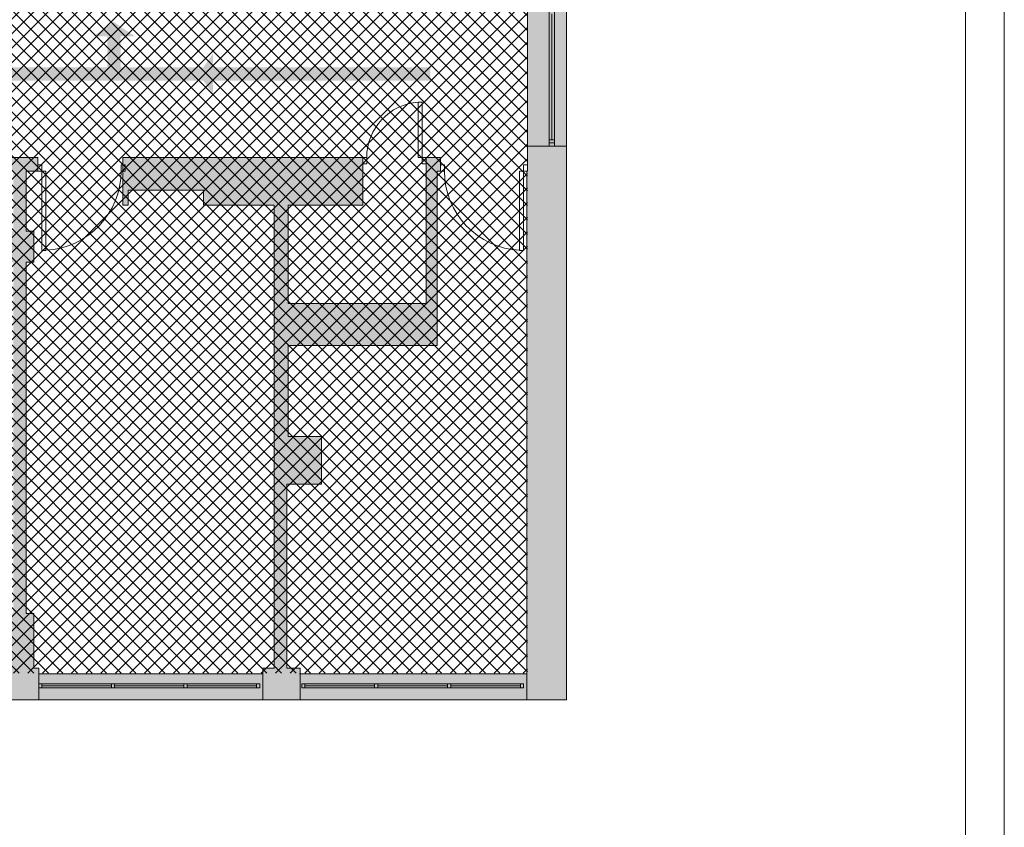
# Paper-space layout 'AP-10 STREFY POŻAROWE I EWAKUACJA - PIĘTRO 8' of a CAD drawing. Header units: millimetres. Extents: x 0 to 594, y 0 to 450.
# Tile 12 of 14: x 470 to 594, y 117 to 219. Entities that reach past the tile are written whole.
import ezdxf
from ezdxf.xclip import XClip

# ---------------------------------------------------------------- set-up
doc = ezdxf.new("R2010")
doc.units = ezdxf.units.MM
doc.header["$MEASUREMENT"] = 0
doc.header["$XCLIPFRAME"] = 0
doc.layers.add('A_Arkusz_Nr_pióra__1', color=7, linetype='Continuous', lineweight=20)
doc.layers.add('A_podkład_Nr_pióra__2', color=8, linetype='Continuous', lineweight=13)
for name, color, linetype, lineweight, true_color in [('A_podkład_Nr_pióra__254', 7, 'Continuous', 5, 0xfdfdfd), ('A_ppoż proj_Nr_pióra__104', 7, 'Continuous', 5, 0x006532), ('A_ppoż proj_Nr_pióra__31', 7, 'Continuous', 5, 0xfecb65)]:
    doc.layers.add(name, color=color, linetype=linetype, lineweight=lineweight, true_color=true_color)
doc.layers.add('A_podrys', color=7, linetype='Continuous')

# ---------------------------------------------------------------- blocks, each defined once
blk = doc.blocks.new('Rysunek_1_1', base_point=(-1569.58, -182.91))
at = {"layer": 'A_podkład_Nr_pióra__254', "linetype": 'Continuous', "lineweight": 5, "true_color": 0xfdfdfd}
blk.add_hatch(color=7, dxfattribs=at).paths.add_polyline_path([(104.47, 136.57), (93.31, 136.57), (93.31, 133.27), (335.72, 133.27), (339.82, 133.27), (368.42, 133.27), (373.02, 133.27), (401.62, 133.27), (405.82, 133.27), (533.72, 133.27), (538.72, 133.27), (538.72, 199.97), (538.72, 203.12), (538.72, 227.67), (538.02, 227.67), (538.02, 230.27), (538.02, 260.47), (538.72, 260.47), (538.72, 286.02), (538.72, 288.57), (538.72, 355.07), (533.32, 355.07), (406.22, 355.07), (402.32, 355.07), (373.25, 355.07), (306.92, 355.07), (303.02, 355.07), (208.32, 355.07), (203.72, 355.07), (196.12, 355.07), (196.12, 351.77), (203.72, 351.77), (203.72, 351.07), (204.22, 351.07), (204.22, 344.17), (204.22, 299.87), (204.22, 295.97), (204.22, 295.37), (204.02, 295.37), (204.02, 293.67), (204.02, 286.87), (207.83, 286.87), (207.83, 288.57), (205.92, 288.57), (205.92, 293.67), (205.92, 295.97), (208.02, 295.97), (208.02, 299.87), (205.92, 299.87), (205.92, 344.17), (208.02, 344.17), (208.02, 351.07), (208.32, 351.07), (208.32, 351.77), (236.92, 351.77), (236.92, 351.07), (238.62, 351.07), (238.62, 292.77), (238.22, 292.77), (230.02, 292.77), (230.02, 290.87), (220.52, 290.97), (220.52, 292.77), (219.32, 292.77), (219.32, 290.87), (219.32, 288.57), (218.83, 288.57), (218.83, 286.87), (219.32, 286.87), (230.02, 286.87), (238.22, 286.87), (248.62, 286.87), (259.32, 286.87), (259.32, 292.77), (258.12, 292.77), (258.12, 290.87), (248.62, 290.87), (248.62, 292.77), (240.12, 292.77), (240.12, 351.07), (241.32, 351.07), (241.32, 351.77), (269.92, 351.77), (269.92, 351.07), (270.02, 351.07), (270.02, 344.17), (270.62, 344.17), (270.62, 299.87), (270.02, 299.87), (270.02, 295.97), (271.12, 295.97), (271.12, 288.47), (269.83, 288.47), (269.83, 286.87), (273.53, 286.87), (273.53, 288.47), (272.72, 288.47), (272.72, 295.97), (273.82, 295.97), (273.82, 299.87), (273.42, 299.87), (273.42, 344.17), (273.82, 344.17), (273.82, 351.07), (274.42, 351.07), (274.42, 351.77), (303.02, 351.77), (303.02, 351.07), (304.32, 351.07), (304.32, 293.17), (304.32, 292.77), (295.42, 292.77), (295.42, 290.87), (285.92, 290.87), (285.92, 292.77), (284.52, 292.77), (284.52, 290.87), (284.52, 286.87), (295.42, 286.87), (304.32, 286.87), (315.02, 286.87), (325.72, 286.87), (325.72, 290.87), (325.72, 293.17), (324.52, 293.17), (324.52, 290.87), (315.02, 290.87), (315.02, 293.17), (306.02, 293.17), (306.02, 351.07), (306.92, 351.07), (306.92, 351.77), (335.52, 351.77), (335.52, 351.07), (336.12, 351.07), (336.12, 344.17), (336.62, 344.17), (336.62, 299.87), (336.12, 299.87), (336.12, 295.97), (337.12, 295.97), (337.12, 288.47), (336.33, 288.47), (336.33, 286.87), (339.23, 286.87), (339.23, 288.47), (338.72, 288.47), (338.72, 295.97), (339.92, 295.97), (339.92, 299.87), (339.22, 299.87), (339.22, 344.17), (339.92, 344.17), (339.92, 351.07), (339.92, 351.77), (368.52, 351.77), (368.52, 351.07), (370.12, 351.07), (370.12, 349.37), (370.12, 342.37), (370.12, 341.97), (370.12, 339.37), (370.12, 338.37), (370.12, 317.37), (370.12, 293.07), (360.72, 293.07), (360.72, 290.67), (351.82, 290.67), (351.82, 293.07), (350.42, 293.07), (350.42, 290.67), (350.42, 286.87), (360.72, 286.87), (371.92, 286.87), (383.82, 286.87), (383.82, 287.47), (371.92, 287.47), (371.92, 317.37), (371.92, 338.37), (372.52, 338.37), (372.52, 339.37), (373.25, 339.37), (405.82, 339.37), (405.82, 351.07), (406.22, 351.07), (406.22, 351.77), (434.82, 351.77), (434.82, 351.07), (435.92, 351.07), (435.92, 292.77), (427.12, 292.77), (427.12, 290.77), (418.12, 290.77), (418.12, 293.37), (418.12, 294.57), (405.72, 294.57), (405.72, 299.87), (401.92, 299.87), (401.92, 294.57), (401.92, 287.47), (401.52, 287.47), (401.52, 286.87), (401.92, 286.87), (409.02, 286.87), (409.02, 288.07), (403.12, 288.07), (403.12, 293.37), (416.92, 293.37), (416.92, 286.87), (427.12, 286.87), (437.42, 286.87), (446.92, 286.87), (457.12, 286.87), (457.12, 290.97), (457.12, 292.77), (456.42, 292.77), (456.42, 290.97), (446.92, 290.97), (446.92, 292.67), (437.42, 292.67), (437.42, 292.77), (437.32, 292.77), (437.32, 351.07), (438.92, 351.07), (438.92, 351.77), (467.52, 351.77), (467.52, 351.07), (467.52, 344.17), (468.72, 344.17), (468.72, 299.87), (467.92, 299.87), (467.92, 295.97), (468.72, 295.97), (468.72, 288.57), (467.92, 288.57), (467.92, 286.87), (471.72, 286.87), (471.72, 288.57), (470.42, 288.57), (470.42, 295.97), (471.52, 295.97), (471.52, 299.87), (470.42, 299.87), (470.42, 344.17), (471.12, 344.17), (471.12, 351.07), (471.62, 351.07), (471.62, 351.77), (500.22, 351.77), (500.22, 351.07), (501.72, 351.07), (501.72, 320.27), (501.72, 305.67), (501.72, 293.47), (492.22, 293.47), (492.22, 290.97), (482.72, 290.97), (482.72, 286.87), (492.22, 286.87), (503.62, 286.87), (513.52, 286.87), (521.12, 286.87), (521.12, 288.57), (513.52, 288.57), (513.52, 293.37), (503.62, 293.37), (503.62, 293.47), (503.62, 305.67), (512.22, 305.67), (513.52, 305.67), (522.42, 305.67), (522.42, 310.07), (504.12, 310.07), (504.12, 320.27), (504.12, 328.27), (507.32, 328.27), (519.32, 328.27), (519.32, 329.27), (507.32, 329.27), (507.32, 333.67), (503.62, 333.67), (503.62, 351.07), (505.12, 351.07), (505.12, 351.77), (533.32, 351.77), (533.32, 288.57), (533.12, 288.57), (533.12, 286.87), (533.82, 286.87), (533.82, 286.02), (533.82, 263.97), (510.62, 263.97), (510.62, 266.77), (486.62, 266.77), (486.62, 260.47), (510.62, 260.47), (533.82, 260.47), (533.82, 230.27), (533.82, 227.67), (510.95, 227.67), (486.62, 227.67), (486.62, 221.87), (510.95, 221.87), (510.95, 224.57), (533.82, 224.57), (533.82, 203.12), (533.82, 201.67), (533.82, 199.97), (533.72, 199.97), (533.72, 136.57), (505.12, 136.57), (505.12, 137.27), (503.42, 137.27), (503.42, 160.47), (507.82, 160.47), (507.82, 166.47), (503.62, 166.47), (503.62, 177.97), (522.42, 177.97), (522.42, 199.97), (522.82, 199.97), (522.82, 201.67), (521.02, 201.67), (521.02, 183.27), (503.62, 183.27), (503.62, 195.67), (513.02, 195.67), (513.02, 201.67), (492.92, 201.67), (482.72, 201.67), (482.72, 197.57), (482.72, 195.67), (483.42, 195.67), (483.42, 197.57), (492.92, 197.57), (492.92, 195.67), (501.82, 195.67), (501.82, 166.47), (501.82, 137.27), (500.42, 137.27), (500.42, 136.57), (472.12, 136.57), (472.12, 137.27), (471.52, 137.27), (471.52, 144.17), (470.52, 144.17), (470.52, 188.47), (471.52, 188.47), (471.52, 192.37), (470.52, 192.37), (470.52, 199.97), (472.02, 199.97), (472.02, 201.67), (468.02, 201.67), (468.02, 199.97), (468.92, 199.97), (468.92, 192.37), (467.72, 192.37), (467.72, 188.47), (468.92, 188.47), (468.92, 144.17), (467.72, 144.17), (467.72, 137.27), (467.62, 137.27), (467.62, 136.57), (439.02, 136.57), (439.02, 137.27), (437.82, 137.27), (437.82, 195.57), (446.92, 195.57), (446.92, 197.57), (456.42, 197.57), (456.42, 195.57), (457.12, 195.57), (457.12, 197.57), (457.12, 201.67), (446.92, 201.67), (436.12, 201.67), (426.22, 201.67), (416.12, 201.67), (416.12, 197.57), (416.12, 195.67), (416.72, 195.67), (416.72, 197.57), (426.22, 197.57), (426.22, 195.67), (436.12, 195.67), (436.12, 195.57), (436.12, 137.27), (434.42, 137.27), (434.42, 136.57), (405.82, 136.57), (405.82, 137.27), (405.82, 144.17), (404.82, 144.17), (404.82, 188.47), (405.82, 188.47), (405.82, 192.37), (404.52, 192.37), (404.52, 199.97), (404.82, 199.97), (404.82, 201.67), (402.82, 201.67), (402.12, 201.67), (402.12, 199.97), (402.82, 199.97), (403.52, 199.97), (403.52, 192.37), (402.02, 192.37), (402.02, 188.47), (403.02, 188.47), (403.02, 144.17), (402.02, 144.17), (402.02, 137.27), (401.62, 137.27), (401.62, 136.57), (373.02, 136.57), (373.02, 137.27), (371.82, 137.27), (371.82, 176.57), (380.91, 176.57), (381.77, 177.43), (381.21, 177.99), (380.58, 177.37), (371.82, 177.37), (371.82, 180.97), (360.52, 180.97), (359.72, 180.97), (359.72, 176.17), (360.52, 176.17), (360.52, 180.17), (370.12, 180.17), (370.12, 137.27), (368.42, 137.27), (368.42, 136.57), (339.82, 136.57), (339.82, 137.27), (339.82, 144.17), (339.32, 144.17), (339.32, 188.47), (339.82, 188.47), (339.82, 192.37), (338.62, 192.37), (338.62, 199.97), (339.82, 199.97), (339.82, 201.67), (337.02, 201.67), (337.02, 199.97), (337.12, 199.97), (337.12, 192.37), (336.12, 192.37), (336.12, 188.47), (336.62, 188.47), (336.62, 144.17), (336.12, 144.17), (336.12, 137.27), (335.72, 137.27), (335.72, 136.57), (307.12, 136.57), (307.12, 137.27), (306.12, 137.27), (306.12, 195.57), (315.62, 195.57), (315.62, 197.57), (325.12, 197.57), (325.12, 195.67), (325.72, 195.67), (325.72, 197.57), (325.72, 201.67), (315.62, 201.67), (304.42, 201.67), (295.32, 201.67), (285.22, 201.67), (284.92, 201.67), (284.92, 200.07), (285.22, 200.07), (285.22, 197.57), (285.22, 195.67), (285.82, 195.67), (285.82, 197.57), (295.32, 197.57), (295.32, 195.67), (304.42, 195.67), (304.42, 195.57), (304.42, 137.27), (302.72, 137.27), (302.72, 136.57), (274.02, 136.57), (274.02, 137.27), (273.62, 137.27), (273.62, 144.17), (273.12, 144.17), (273.12, 188.47), (273.62, 188.47), (273.62, 192.37), (272.82, 192.37), (272.82, 200.07), (274.02, 200.07), (274.02, 201.67), (271.12, 201.67), (270.12, 201.67), (270.12, 200.07), (271.12, 200.07), (271.12, 192.37), (270.02, 192.37), (270.02, 188.47), (270.42, 188.47), (270.42, 144.17), (270.02, 144.17), (270.02, 137.27), (270.02, 136.57), (241.42, 136.57), (241.42, 137.27), (239.82, 137.27), (239.82, 195.17), (249.12, 195.17), (249.12, 197.47), (258.62, 197.47), (258.62, 195.17), (259.62, 195.17), (259.62, 197.47), (259.62, 201.67), (249.12, 201.67), (238.02, 201.67), (236.82, 201.67), (236.82, 195.47), (238.02, 195.47), (238.02, 195.17), (238.02, 137.27), (236.52, 137.27), (236.52, 136.57), (207.92, 136.57), (207.92, 137.27), (207.72, 137.27), (207.72, 144.17), (205.62, 144.17), (205.62, 188.47), (207.72, 188.47), (207.72, 194.77), (215.32, 194.77), (215.32, 197.47), (224.82, 197.47), (224.82, 194.77), (225.82, 194.77), (225.82, 197.47), (225.82, 201.67), (215.32, 201.67), (203.82, 201.67), (197.22, 201.67), (197.22, 195.47), (203.82, 195.47), (203.82, 194.77), (203.82, 188.47), (203.82, 144.17), (203.82, 137.27), (203.52, 137.27), (203.52, 136.57), (174.92, 136.57), (174.92, 137.27), (173.72, 137.27), (173.72, 168.77), (171.92, 168.77), (171.92, 137.27), (170.72, 137.27), (170.72, 136.57), (142.12, 136.57), (142.12, 137.27), (141.57, 137.27), (141.57, 144.17), (140.47, 144.17), (140.47, 178.97), (161.57, 178.97), (161.57, 183.27), (171.92, 183.27), (171.92, 177.77), (173.72, 177.77), (173.72, 189.27), (171.92, 189.27), (171.92, 184.47), (161.57, 184.47), (161.57, 200.07), (170.22, 200.07), (170.22, 197.27), (171.92, 197.27), (171.92, 196.27), (173.72, 196.27), (173.72, 201.67), (170.22, 201.67), (161.57, 201.67), (159.17, 201.67), (149.47, 201.67), (149.47, 195.17), (159.17, 195.17), (159.17, 191.57), (159.97, 191.57), (159.97, 183.77), (141.57, 183.77), (141.57, 192.67), (138.97, 192.67), (127.37, 192.67), (127.37, 196.37), (127.37, 199.57), (141.57, 199.57), (141.57, 201.47), (126.47, 201.47), (121.37, 201.47), (121.37, 199.77), (121.37, 196.37), (126.47, 196.37), (126.47, 192.67), (126.47, 191.47), (121.37, 191.47), (121.37, 184.97), (126.47, 184.97), (138.97, 184.97), (138.97, 178.97), (138.97, 144.17), (137.77, 144.17), (137.77, 137.27), (137.77, 136.57), (109.17, 136.57), (109.17, 137.27), (104.47, 137.27)])
at = {"layer": 'A_ppoż proj_Nr_pióra__104', "linetype": 'Continuous', "lineweight": 5, "true_color": 0x006532}
for points in [[(484.24, 216.97), (481.62, 218.77), (479, 216.97), (480.77, 216.97), (480.77, 213.07), (430.45, 213.07), (430.45, 211.37), (494.47, 211.37), (494.47, 213.07), (482.47, 213.07), (482.47, 216.97)], [(521.54, 211.37), (521.54, 213.07), (494.14, 213.07), (494.14, 214.83), (492.33, 212.22), (494.14, 209.6), (494.14, 211.37)]]:
    blk.add_hatch(color=128, dxfattribs=at).paths.add_polyline_path(points)
at = {"layer": 'A_ppoż proj_Nr_pióra__31', "linetype": 'Continuous', "lineweight": 5, "true_color": 0xfecb65}
h = blk.add_hatch(dxfattribs=at)
h.set_pattern_fill('bloczki_betonowe_0001', color=31, style=0, pattern_type=2)
h.set_pattern_definition([(45, (-1569.5778, -182.9054), (-0.9192388, 0.9192388), []), (135, (-1569.5778, -182.9054), (0.9192388, 0.9192388), [])])
h.paths.add_polyline_path([(215.87, 201.67), (205.62, 201.67), (205.62, 136.62), (533.82, 136.62), (533.82, 224.57), (468.52, 224.57), (468.52, 263.97), (533.82, 263.97), (533.82, 351.77), (205.92, 351.77), (205.92, 266.92), (205.92, 266.87), (246.42, 266.87), (246.42, 222.07), (215.87, 222.07)])
at = {"layer": 'A_podkład_Nr_pióra__2', "color": 8, "linetype": 'Continuous', "lineweight": 13}
for p, q in [((538.72, 133.27), (538.72, 227.67)), ((533.82, 224.57), (533.82, 199.97)), ((536.54, 220.62), (536.54, 203.12)), ((537.22, 203.12), (537.22, 220.62)), ((536.88, 219.82), (536.88, 203.92)), ((520.02, 201.67), (520.02, 208.67)), ((520.52, 208.67), (520.02, 208.67)), ((520.52, 200.87), (520.52, 208.67)), ((536.54, 203.92), (537.22, 203.92)), ((533.82, 203.12), (538.72, 203.12)), ((537.22, 203.52), (536.54, 203.52)), ((472.02, 201.67), (468.02, 201.67)), ((472.02, 201.67), (472.02, 199.97)), ((482.72, 195.67), (482.72, 201.67)), ((513.52, 201.67), (482.72, 201.67)), ((513.02, 195.67), (513.02, 201.67)), ((513.52, 200.87), (513.52, 201.67)), ((522.82, 201.67), (520.02, 201.67)), ((521.02, 201.67), (521.02, 183.27)), ((522.82, 201.67), (522.82, 199.97)), ((472.52, 200.77), (472.02, 200.77)), ((472.52, 189.97), (472.52, 200.77)), ((482.52, 199.97), (482.52, 200.77)), ((482.52, 200.77), (483.02, 200.77)), ((483.02, 200.77), (483.02, 199.97)), ((513.02, 200.87), (513.52, 200.87)), ((521.02, 200.87), (520.52, 200.87)), ((523.32, 200.77), (522.82, 200.77)), ((523.32, 199.97), (523.32, 200.77)), ((533.32, 189.97), (533.32, 200.77)), ((533.32, 200.77), (533.82, 200.77)), ((470.52, 199.97), (473.02, 199.97)), ((470.52, 192.37), (470.52, 199.97)), ((473.02, 199.97), (473.02, 189.97)), ((483.02, 199.97), (482.52, 199.97)), ((522.42, 199.97), (523.32, 199.97)), ((522.42, 177.97), (522.42, 199.97)), ((533.82, 199.97), (532.82, 199.97)), ((532.82, 199.97), (532.82, 189.97)), ((533.72, 199.97), (533.72, 133.27)), ((483.42, 197.57), (492.92, 197.57)), ((483.42, 195.67), (483.42, 197.57)), ((492.92, 195.67), (492.92, 197.57)), ((482.72, 195.67), (483.42, 195.67)), ((492.92, 195.67), (501.82, 195.67)), ((501.82, 195.67), (501.82, 137.27)), ((503.62, 195.67), (513.02, 195.67)), ((503.62, 183.27), (503.62, 195.67)), ((471.52, 192.37), (470.52, 192.37)), ((471.52, 188.47), (471.52, 192.37)), ((472.52, 189.97), (473.02, 189.97)), ((533.32, 189.97), (532.82, 189.97)), ((470.52, 144.17), (470.52, 188.47)), ((470.52, 188.47), (471.52, 188.47)), ((521.02, 183.27), (503.62, 183.27)), ((503.62, 177.97), (522.42, 177.97)), ((503.62, 166.47), (503.62, 177.97)), ((507.82, 166.47), (503.62, 166.47)), ((507.82, 160.47), (507.82, 166.47)), ((503.42, 137.27), (503.42, 160.47)), ((503.42, 160.47), (507.82, 160.47)), ((471.52, 144.17), (470.52, 144.17)), ((471.52, 137.27), (471.52, 144.17)), ((472.12, 137.27), (471.52, 137.27)), ((472.12, 133.27), (472.12, 137.27)), ((501.82, 137.27), (500.42, 137.27)), ((500.42, 137.27), (500.42, 133.27)), ((505.12, 137.27), (503.42, 137.27)), ((505.12, 133.27), (505.12, 137.27)), ((500.42, 136.57), (472.12, 136.57)), ((533.72, 136.57), (505.02, 136.57)), ((472.12, 135.27), (500.02, 135.27)), ((500.02, 134.77), (472.12, 134.77)), ((472.52, 134.77), (472.52, 135.27)), ((472.52, 135.02), (481.29, 135.02)), ((481.29, 134.77), (481.29, 135.27)), ((481.69, 134.77), (481.69, 135.27)), ((481.69, 135.02), (490.45, 135.02)), ((490.45, 134.77), (490.45, 135.27)), ((490.85, 134.77), (490.85, 135.27)), ((490.85, 135.02), (499.62, 135.02)), ((499.62, 134.77), (499.62, 135.27)), ((500.02, 135.27), (500.02, 134.77)), ((505.32, 135.27), (533.32, 135.27)), ((505.32, 134.77), (505.32, 135.27)), ((533.32, 134.77), (505.32, 134.77)), ((505.72, 134.77), (505.72, 135.27)), ((505.72, 135.02), (514.52, 135.02)), ((514.52, 134.77), (514.52, 135.27)), ((514.92, 134.77), (514.92, 135.27)), ((514.92, 135.02), (523.72, 135.02)), ((523.72, 134.77), (523.72, 135.27)), ((524.12, 134.77), (524.12, 135.27)), ((524.12, 135.02), (532.92, 135.02)), ((532.92, 134.77), (532.92, 135.27)), ((533.32, 135.27), (533.32, 134.77)), ((70.72, 133.27), (538.72, 133.27))]:
    blk.add_line(p, q, dxfattribs=at)
for centre, radius, start, end in [((520.52, 201.67), 7, 93.6334, 180), ((472.52, 199.97), 10, 272.5451, 0), ((533.32, 199.97), 10, 180, 267.4549)]:
    blk.add_arc(centre, radius, start, end, dxfattribs=at)

psp = doc.layouts.new('AP-10 STREFY POŻAROWE I EWAKUACJA - PIĘTRO 8')

# ---------------------------------------------------------------- linework, layer by layer
at = {"layer": 'A_Arkusz_Nr_pióra__1', "color": 7, "linetype": 'Continuous', "lineweight": 20}
psp.add_line((589.1, 445.1), (589.1, 4.9), dxfattribs=at)
at = {"layer": 'A_Arkusz_Nr_pióra__1', "color": 7, "linetype": 'Continuous', "lineweight": 20, "flags": 128}
psp.add_lwpolyline([(0, 450), (594, 450), (594, 0), (0, 0)], close=True, dxfattribs=at)

# ---------------------------------------------------------------- next in the draw order: block references
at = {"layer": 'A_podrys', "color": 37, "linetype": 'Continuous', "lineweight": 5, "true_color": 0x656532}
ref = psp.add_blockref('Rysunek_1_1', (-1569.58, -182.91), dxfattribs=at)
XClip(ref).set_block_clipping_path([(67.3782961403, 100.4210493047), (540.7426107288, 445.1)])

doc.saveas('drawing.dxf')
